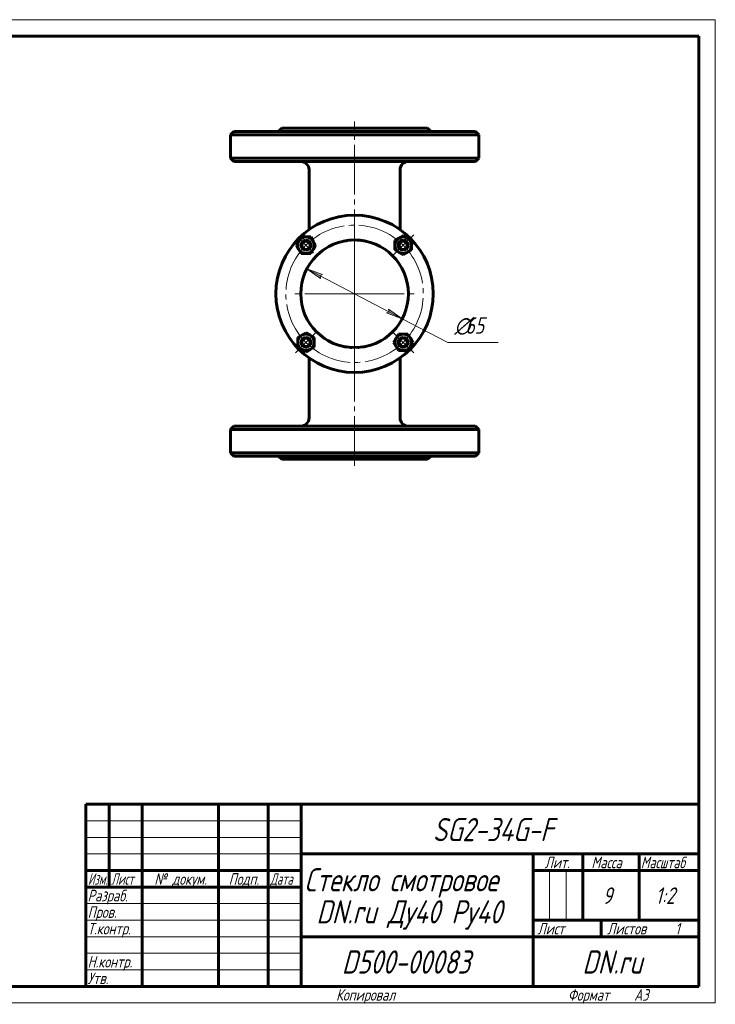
# Model space of a CAD drawing. Header units: millimetres. Extents: x 0 to 420, y 0 to 297.
# Tile 3 of 3: x 210 to 420, y 0 to 297. Entities that reach past the tile are written whole.
import ezdxf

# ---------------------------------------------------------------- set-up
doc = ezdxf.new("R2010")
doc.units = ezdxf.units.MM
for name, pattern in [('K5LT_AXLED', [19.5, 15, -1.5, 1.5, -1.5]), ('K5LT_BASIC', [0]), ('K5LT_THIN', [0])]:
    doc.linetypes.add(name, pattern=pattern)
doc.layers.add('Системный слой', color=7, linetype='Continuous')
doc.layers.add('Системный слой (1)', color=7, linetype='Continuous', true_color=0x6c6c6c)
doc.styles.add('KDIMTEXTSTYLE', font='GOST_AU.SHX', dxfattribs={"width": 0.96, "oblique": 15, "height": 5})
doc.styles.add('KTEXTSTYLE', font='GOST_AU.SHX', dxfattribs={"width": 0.96, "height": 5})
doc.dimstyles.new('KDIMSTYLE (0.50)', dxfattribs={"dimtxt": 5, "dimasz": 1, "dimexe": 2, "dimexo": 0, "dimgap": 1, "dimtad": 1, "dimlfac": 2, "dimtxsty": 'KDIMTEXTSTYLE', "dimsah": 1, "dimcen": 0, "dimdle": 1, "dimadec": 0, "dimazin": 0, "dimtfac": 0.667, "dimtmove": 0, "dimatfit": 3, "dimfxl": 1, "dimtvp": 1, "dimtolj": 1, "dimtzin": 0, "dimarcsym": 0})

# ---------------------------------------------------------------- blocks, each defined once
blk = doc.blocks.new('U48')
at = {"layer": 'Системный слой (1)', "linetype": 'K5LT_BASIC', "lineweight": 60}
for p, q in [((308.11, 198.23), (307.76, 198.3)), ((308.46, 198.17), (308.11, 198.23)), ((308.82, 198.11), (308.46, 198.17))]:
    blk.add_line(p, q, dxfattribs=at)
blk = doc.blocks.new('U49')
at = {"layer": 'Системный слой (1)', "linetype": 'K5LT_BASIC', "lineweight": 60}
for p, q in [((303.46, 199.86), (303.07, 200.08)), ((303.87, 199.65), (303.46, 199.86)), ((304.32, 199.44), (303.87, 199.65))]:
    blk.add_line(p, q, dxfattribs=at)
blk = doc.blocks.new('U50')
at = {"layer": 'Системный слой (1)', "linetype": 'K5LT_BASIC', "lineweight": 60}
for p, q in [((308.11, 198.23), (307.76, 198.3)), ((308.46, 198.17), (308.11, 198.23)), ((308.82, 198.11), (308.46, 198.17))]:
    blk.add_line(p, q, dxfattribs=at)
blk = doc.blocks.new('U51')
at = {"layer": 'Системный слой (1)', "linetype": 'K5LT_BASIC', "lineweight": 60}
for p, q in [((303.46, 199.86), (303.07, 200.08)), ((303.87, 199.65), (303.46, 199.86)), ((304.32, 199.44), (303.87, 199.65))]:
    blk.add_line(p, q, dxfattribs=at)
blk = doc.blocks.new('U52')
at = {"layer": 'Системный слой (1)', "linetype": 'K5LT_BASIC', "lineweight": 60}
for p, q in [((309.93, 198), (309.77, 198.01)), ((310.09, 197.99), (309.93, 198)), ((310.24, 197.98), (310.09, 197.99)), ((312.23, 197.99), (312.12, 197.99)), ((312.33, 198), (312.23, 197.99)), ((312.43, 198.01), (312.33, 198))]:
    blk.add_line(p, q, dxfattribs=at)
blk = doc.blocks.new('U53')
at = {"layer": 'Системный слой (1)', "linetype": 'K5LT_BASIC', "lineweight": 60}
for p, q in [((309.93, 198), (309.77, 198.01)), ((310.09, 197.99), (309.93, 198)), ((310.24, 197.98), (310.09, 197.99)), ((312.23, 197.99), (312.12, 197.99)), ((312.33, 198), (312.23, 197.99)), ((312.43, 198.01), (312.33, 198))]:
    blk.add_line(p, q, dxfattribs=at)
blk = doc.blocks.new('U54')
at = {"layer": 'Системный слой (1)', "linetype": 'K5LT_BASIC', "lineweight": 60}
for p, q in [((313.74, 198.17), (313.58, 198.14)), ((313.9, 198.2), (313.74, 198.17)), ((314.06, 198.23), (313.9, 198.2))]:
    blk.add_line(p, q, dxfattribs=at)
blk = doc.blocks.new('U55')
at = {"layer": 'Системный слой (1)', "linetype": 'K5LT_BASIC', "lineweight": 60}
for p, q in [((318.06, 199.52), (317.76, 199.38)), ((318.35, 199.66), (318.06, 199.52)), ((318.63, 199.81), (318.35, 199.66)), ((318.92, 199.96), (318.81, 199.9)), ((319.03, 200.02), (318.92, 199.96)), ((319.14, 200.08), (319.03, 200.02))]:
    blk.add_line(p, q, dxfattribs=at)
blk = doc.blocks.new('U56')
at = {"layer": 'Системный слой (1)', "linetype": 'K5LT_BASIC', "lineweight": 60}
for p, q in [((313.74, 198.17), (313.58, 198.14)), ((313.9, 198.2), (313.74, 198.17)), ((314.06, 198.23), (313.9, 198.2))]:
    blk.add_line(p, q, dxfattribs=at)
blk = doc.blocks.new('U57')
at = {"layer": 'Системный слой (1)', "linetype": 'K5LT_BASIC', "lineweight": 60}
for p, q in [((318.06, 199.52), (317.76, 199.38)), ((318.35, 199.66), (318.06, 199.52)), ((318.63, 199.81), (318.35, 199.66)), ((318.92, 199.96), (318.81, 199.9)), ((319.03, 200.02), (318.92, 199.96)), ((319.14, 200.08), (319.03, 200.02))]:
    blk.add_line(p, q, dxfattribs=at)
blk = doc.blocks.new('U58')
at = {"layer": 'Системный слой (1)', "linetype": 'K5LT_BASIC', "lineweight": 60}
for p, q in [((308.17, 230.19), (308.36, 230.22)), ((308.36, 230.22), (308.55, 230.25)), ((308.55, 230.25), (308.74, 230.28))]:
    blk.add_line(p, q, dxfattribs=at)
blk = doc.blocks.new('U59')
at = {"layer": 'Системный слой (1)', "linetype": 'K5LT_BASIC', "lineweight": 60}
for p, q in [((309.77, 230.4), (309.86, 230.41)), ((309.86, 230.41), (309.96, 230.41)), ((309.96, 230.41), (310.06, 230.42)), ((311.81, 230.44), (312.02, 230.43)), ((312.02, 230.43), (312.24, 230.41)), ((312.24, 230.41), (312.45, 230.4))]:
    blk.add_line(p, q, dxfattribs=at)
blk = doc.blocks.new('U60')
at = {"layer": 'Системный слой (1)', "linetype": 'K5LT_BASIC', "lineweight": 60}
for p, q in [((313.38, 230.29), (313.75, 230.24)), ((313.75, 230.24), (314.11, 230.17)), ((314.11, 230.17), (314.47, 230.1))]:
    blk.add_line(p, q, dxfattribs=at)
blk = doc.blocks.new('U61')
at = {"layer": 'Системный слой (1)', "linetype": 'K5LT_BASIC', "lineweight": 60}
for p, q in [((313.38, 230.29), (313.75, 230.24)), ((313.75, 230.24), (314.11, 230.17)), ((314.11, 230.17), (314.47, 230.1))]:
    blk.add_line(p, q, dxfattribs=at)
blk = doc.blocks.new('U62')
at = {"layer": 'Системный слой (1)', "linetype": 'K5LT_BASIC', "lineweight": 60}
for p, q in [((309.77, 230.4), (309.86, 230.41)), ((309.86, 230.41), (309.96, 230.41)), ((309.96, 230.41), (310.06, 230.42)), ((311.81, 230.44), (312.2, 230.42)), ((312.2, 230.42), (312.59, 230.39)), ((312.59, 230.39), (312.97, 230.35))]:
    blk.add_line(p, q, dxfattribs=at)
blk = doc.blocks.new('U63')
at = {"layer": 'Системный слой (1)', "linetype": 'K5LT_BASIC', "lineweight": 60}
for p, q in [((308.17, 230.19), (308.34, 230.22)), ((308.34, 230.22), (308.51, 230.25)), ((308.51, 230.25), (308.68, 230.27))]:
    blk.add_line(p, q, dxfattribs=at)
blk = doc.blocks.new('U64')
at = {"layer": 'Системный слой (1)', "linetype": 'K5LT_AXLED', "lineweight": 18}
for q in [(311.1, 232.95), (292.35, 214.2), (329.85, 214.2), (311.1, 195.45)]:
    blk.add_line((311.1, 214.2), q, dxfattribs=at)
blk = doc.blocks.new('D6')
at = {"layer": 'Системный слой (1)'}
for points in [[(301.43, 219.99), (296.69, 221.72), (300.82, 218.82), (300.68, 219.64)], [(325.51, 206.69), (321.38, 209.59), (321.52, 208.77), (320.77, 208.42)]]:
    blk.add_hatch(color=256, dxfattribs=at).paths.add_polyline_path(points)
at = {"layer": 'Системный слой (1)', "linetype": 'K5LT_THIN', "lineweight": 18}
for p, q in [((296.69, 221.72), (301.43, 219.99)), ((300.82, 218.82), (296.69, 221.72)), ((296.69, 221.72), (325.51, 206.69)), ((301.43, 219.99), (300.68, 219.64)), ((300.68, 219.64), (300.82, 218.82)), ((320.77, 208.42), (321.52, 208.77)), ((325.51, 206.69), (320.77, 208.42)), ((321.52, 208.77), (321.38, 209.59)), ((321.38, 209.59), (325.51, 206.69)), ((325.51, 206.69), (339.24, 199.53))]:
    blk.add_line(p, q, dxfattribs=at)
blk.add_wipeout([(341.24, 200.53), (341.24, 207.91), (352, 207.91), (352, 200.53)]).dxf.layer = 'Системный слой (1)'
blk.add_line((339.24, 199.53), (354.45, 199.53), dxfattribs=at)
at = {"layer": 'Системный слой (1)', "char_height": 5, "attachment_point": 1, "style": 'KTEXTSTYLE'}
for s, insert in [('\\H5.0;\\W1.000;\\Q15;\\Q15;\\W0.960;∅', (341.24, 207.12)), ('\\H5.0;\\W1.000;\\Q15;\\Q15;\\W0.960;65', (344.55, 207.12))]:
    blk.add_mtext(s, dxfattribs=dict(at, insert=insert))
blk = doc.blocks.new('KDIMARROW_01')
at = {"layer": 'Системный слой'}
blk.add_hatch(color=0, dxfattribs=at).paths.add_polyline_path([(0, 0), (-5, 0.66), (-4.5, 0), (-5, -0.66)])
at = {"layer": 'Системный слой', "color": 0, "linetype": 'K5LT_THIN', "lineweight": 18}
for p, q in [((-4.5, 0), (-5, 0.66)), ((-5, 0.66), (0, 0)), ((0, 0), (-5, -0.66)), ((-5, -0.66), (-4.5, 0))]:
    blk.add_line(p, q, dxfattribs=at)
at = {"layer": 'Системный слой (1)', "color": 0, "linetype": 'K5LT_THIN', "lineweight": 18}
blk.add_line((311.1, 214.2), (310.6, 214.2), dxfattribs=at)
blk = doc.blocks.new('U65')
at = {"layer": 'Системный слой (1)', "linetype": 'K5LT_AXLED', "lineweight": 18}
for p, q in [((325.77, 228.88), (328.95, 232.06)), ((296.43, 228.88), (294.13, 231.17)), ((298.72, 226.58), (296.43, 228.88)), ((322.59, 225.69), (325.77, 228.88)), ((299.61, 202.71), (296.43, 199.53)), ((322.59, 202.71), (325.77, 199.53)), ((296.43, 199.53), (293.24, 196.35)), ((325.77, 199.53), (328.95, 196.35))]:
    blk.add_line(p, q, dxfattribs=at)
for start, end in [(45, 135), (135, 225), (315, 45), (225, 315)]:
    blk.add_arc((311.1, 214.2), 20.75, start, end, dxfattribs=at)
blk = doc.blocks.new('U66')
at = {"linetype": 'K5LT_THIN', "lineweight": 18}
for p, q in [((0, 297), (420, 297)), ((420, 297), (420, 0)), ((230, 55), (295, 55)), ((230, 50), (295, 50)), ((230, 45), (295, 45)), ((369.96, 25), (369.96, 40)), ((374.98, 25), (374.98, 40)), ((230, 30), (295, 30)), ((230, 25), (295, 25)), ((230, 20), (295, 20)), ((230, 15), (295, 15)), ((230, 10), (295, 10)), ((420, 0), (0, 0))]:
    blk.add_line(p, q, dxfattribs=at)
at = {"linetype": 'K5LT_BASIC', "lineweight": 60}
for p, q in [((20, 292), (415, 292)), ((415, 292), (415, 5)), ((230, 60), (415, 60)), ((230, 5), (230, 60)), ((237, 35), (237, 60)), ((247, 5), (247, 60)), ((270, 5), (270, 60)), ((285, 5), (285, 60)), ((295, 5), (295, 60)), ((295, 45), (415, 45)), ((365, 5), (365, 45)), ((380, 25), (380, 45)), ((397, 25), (397, 45)), ((230, 40), (295, 40)), ((365, 40), (380, 40)), ((380, 40), (415, 40)), ((230, 35), (295, 35)), ((365, 25), (415, 25)), ((385.57, 20), (385.57, 25)), ((295, 20), (365, 20)), ((365, 20), (415, 20)), ((415, 5), (20, 5))]:
    blk.add_line(p, q, dxfattribs=at)
at = {"attachment_point": 1, "style": 'KTEXTSTYLE'}
for s, insert, char_height in [('\\H5.0;\\W1.000;\\Q15;\\Q15;\\W0.960;\\H7.00;SG2-34G-F', (334.74, 55.86), 7), ('\\H5.0;\\W1.000;\\Q15;\\Q15;\\W0.960;\\H3.50;Лит.', (368.47, 44.18), 3.5), ('\\H5.0;\\W1.000;\\Q15;\\Q15;\\W0.960;\\H3.50;Масса', (382.58, 44.18), 3.5), ('\\H5.0;\\W1.000;\\Q15;\\Q15;\\W0.926;\\H3.50;Масштаб', (397.52, 44.18), 3.5), ('\\H5.0;\\W1.000;\\Q15;\\Q15;\\W0.786;\\H3.50;Изм.', (230.62, 39.18), 3.5), ('\\H5.0;\\W1.000;\\Q15;\\Q15;\\W0.800;\\H3.50;Лист', (237.61, 39.18), 3.5), ('\\H5.0;\\W1.000;\\Q15;\\Q15;\\W0.960;\\H3.50;№ докум.', (250.63, 39.18), 3.5), ('\\H5.0;\\W1.000;\\Q15;\\Q15;\\W0.960;\\H3.50;Подп.', (273.1, 39.18), 3.5), ('\\H5.0;\\W1.000;\\Q15;\\Q15;\\W0.800;\\H3.50;Дата', (285.61, 39.18), 3.5), ('\\H5.0;\\W1.000;\\Q15;\\Q15;\\W0.960;\\H7.00;Стекло смотровое', (295.94, 40.69), 7), ('\\H5.0;\\W1.000;\\Q15;\\Q15;\\W0.960;\\H3.50;Разраб.', (230.5, 34.18), 3.5), ('\\H5.0;\\W1.000;\\Q15;\\Q15;\\W0.960;9', (386, 34.9), 5), ('\\H5.0;\\W1.000;\\Q15;\\Q15;\\W0.960;1:2', (401.92, 34.9), 5), ('\\H5.0;\\W1.000;\\Q15;\\Q15;\\W0.960;\\H7.00;DN.ru Ду40 Ру40', (299.56, 31.02), 7), ('\\H5.0;\\W1.000;\\Q15;\\Q15;\\W0.960;\\H3.50;Пров.', (230.5, 29.18), 3.5), ('\\H5.0;\\W1.000;\\Q15;\\Q15;\\W0.960;\\H3.50;Т.контр.', (230.5, 24.18), 3.5), ('\\H5.0;\\W1.000;\\Q15;\\Q15;\\W0.960;\\H3.50;Лист', (366.32, 24.18), 3.5), ('\\H5.0;\\W1.000;\\Q15;\\Q15;\\W0.960;\\H3.50;Листов', (387.36, 24.18), 3.5), ('\\H5.0;\\W1.000;\\Q15;\\Q15;\\W0.960;\\H3.50;1', (407.91, 24.18), 3.5), ('\\H5.0;\\W1.000;\\Q15;\\Q15;\\W0.960;\\H7.00;D500-00083', (307.24, 15.86), 7), ('\\H5.0;\\W1.000;\\Q15;\\Q15;\\W0.960;\\H7.00;DN.ru', (379.84, 15.86), 7), ('\\H5.0;\\W1.000;\\Q15;\\Q15;\\W0.960;\\H3.50;Н.контр.', (230.5, 14.18), 3.5), ('\\H5.0;\\W1.000;\\Q15;\\Q15;\\W0.960;\\H3.50;Утв.', (230.5, 9.18), 3.5), ('\\H5.0;\\W1.000;\\Q15;\\Q15;\\W0.960;\\H3.50;Копировал', (305.5, 4.18), 3.5), ('\\H5.0;\\W1.000;\\Q15;\\Q15;\\W0.960;\\H3.50;Формат', (375.5, 4.18), 3.5), ('\\H5.0;\\W1.000;\\Q15;\\Q15;\\W0.960;\\H3.50;A3', (395.5, 4.18), 3.5)]:
    blk.add_mtext(s, dxfattribs=dict(at, insert=insert, char_height=char_height))

msp = doc.modelspace()

# ---------------------------------------------------------------- linework, layer by layer
at = {"layer": 'Системный слой (1)', "linetype": 'K5LT_AXLED', "lineweight": 18}
for p, q in [((311.0993, 224.7016), (311.0993, 266.2041)), ((311.0993, 162.2041), (311.0993, 203.7066))]:
    msp.add_line(p, q, dxfattribs=at)
at = {"layer": 'Системный слой (1)', "linetype": 'K5LT_BASIC', "lineweight": 60}
for p, q in [((274.5993, 263.2041), (273.5993, 262.2041)), ((273.5993, 262.2041), (311.0993, 262.2041)), ((273.5993, 255.2041), (273.5993, 262.2041)), ((347.5993, 263.2041), (274.5993, 263.2041)), ((289.0993, 264.2041), (288.0993, 263.2041)), ((289.0993, 264.2041), (333.0993, 264.2041)), ((311.0993, 262.2041), (348.5993, 262.2041)), ((333.0993, 264.2041), (334.0993, 263.2041)), ((347.5993, 263.2041), (348.5993, 262.2041)), ((348.5993, 255.2041), (348.5993, 262.2041)), ((274.5993, 254.2041), (273.5993, 255.2041)), ((311.0993, 255.2041), (273.5993, 255.2041)), ((274.5993, 254.2041), (347.5993, 254.2041)), ((348.5993, 255.2041), (311.0993, 255.2041)), ((347.5993, 254.2041), (348.5993, 255.2041)), ((297.3493, 233.569), (297.3493, 251.7041)), ((324.8493, 233.569), (324.8493, 251.7041)), ((293.5401, 228.8765), (294.2617, 230.1265)), ((294.2617, 230.1265), (294.9834, 231.3765)), ((294.9834, 231.3765), (296.4268, 231.3765)), ((296.4268, 231.3765), (297.8702, 231.3765)), ((297.8702, 231.3765), (298.5919, 230.1265)), ((298.5919, 230.1265), (299.3136, 228.8765)), ((323.2717, 230.3199), (324.5217, 231.0416)), ((323.2717, 228.8765), (323.2717, 230.3199)), ((324.5217, 231.0416), (325.7717, 231.7633)), ((325.7717, 231.7633), (327.0217, 231.0416)), ((327.0217, 231.0416), (328.2717, 230.3199)), ((328.2717, 230.3199), (328.2717, 228.8765)), ((294.2617, 227.6265), (293.5401, 228.8765)), ((294.9834, 226.3765), (294.2617, 227.6265)), ((296.4268, 226.3765), (294.9834, 226.3765)), ((297.8702, 226.3765), (296.4268, 226.3765)), ((298.5919, 227.6265), (297.8702, 226.3765)), ((299.3136, 228.8765), (298.5919, 227.6265)), ((321.4616, 226.7215), (321.4525, 226.729)), ((323.2717, 227.4332), (323.2717, 228.8765)), ((324.5217, 226.7115), (323.2717, 227.4332)), ((325.7717, 225.9898), (324.5217, 226.7115)), ((327.0217, 226.7115), (325.7717, 225.9898)), ((328.2717, 227.4332), (327.0217, 226.7115)), ((328.2717, 228.8765), (328.2717, 227.4332)), ((295.1768, 201.6967), (296.4268, 202.4184)), ((296.4268, 202.4184), (297.6768, 201.6967)), ((293.9268, 200.975), (295.1768, 201.6967)), ((293.9268, 199.5316), (293.9268, 200.975)), ((293.9268, 198.0882), (293.9268, 199.5316)), ((297.6768, 201.6967), (298.9268, 200.975)), ((298.9268, 200.975), (298.9268, 199.5316)), ((298.9268, 199.5316), (298.9268, 198.0882)), ((321.4558, 201.6819), (321.4616, 201.6867)), ((322.885, 199.5316), (323.6067, 200.7816)), ((323.6067, 198.2816), (322.885, 199.5316)), ((323.6067, 200.7816), (324.3284, 202.0316)), ((324.3284, 202.0316), (325.7717, 202.0316)), ((325.7717, 202.0316), (327.2151, 202.0316)), ((327.2151, 202.0316), (327.9368, 200.7816)), ((327.9368, 200.7816), (328.6585, 199.5316)), ((328.6585, 199.5316), (327.9368, 198.2816)), ((295.1768, 197.3665), (293.9268, 198.0882)), ((296.4268, 196.6449), (295.1768, 197.3665)), ((297.6768, 197.3665), (296.4268, 196.6449)), ((298.9268, 198.0882), (297.6768, 197.3665)), ((324.3284, 197.0316), (323.6067, 198.2816)), ((325.7717, 197.0316), (324.3284, 197.0316)), ((327.2151, 197.0316), (325.7717, 197.0316)), ((327.9368, 198.2816), (327.2151, 197.0316)), ((297.3493, 176.7041), (297.3493, 194.8392)), ((324.8493, 176.7041), (324.8493, 194.8392)), ((274.5993, 174.2041), (273.5993, 173.2041)), ((273.5993, 173.2041), (311.0993, 173.2041)), ((273.5993, 166.2041), (273.5993, 173.2041)), ((347.5993, 174.2041), (274.5993, 174.2041)), ((311.0993, 173.2041), (348.5993, 173.2041)), ((347.5993, 174.2041), (348.5993, 173.2041)), ((348.5993, 166.2041), (348.5993, 173.2041)), ((274.5993, 165.2041), (273.5993, 166.2041)), ((311.0993, 166.2041), (273.5993, 166.2041)), ((274.5993, 165.2041), (347.5993, 165.2041)), ((289.0993, 164.2041), (288.0993, 165.2041)), ((289.0993, 164.2041), (333.0993, 164.2041)), ((348.5993, 166.2041), (311.0993, 166.2041)), ((333.0993, 164.2041), (334.0993, 165.2041)), ((347.5993, 165.2041), (348.5993, 166.2041))]:
    msp.add_line(p, q, dxfattribs=at)
for centre, radius in [((311.0993, 214.2041), 23.75), ((296.4268, 228.8765), 1.25), ((325.7717, 228.8765), 1.25), ((296.4268, 199.5316), 1.25), ((325.7717, 199.5316), 1.25)]:
    msp.add_circle(centre, radius, dxfattribs=at)
for centre, radius, start, end in [((294.8493, 251.7041), 2.5, 0, 90), ((327.3493, 251.7041), 2.5, 90, 180), ((296.4268, 228.8765), 2.5, 150, 210), ((296.4268, 228.8765), 2.5, 90, 150), ((311.0993, 214.2041), 16.25, 0, 270), ((296.4268, 228.8765), 1.5, 90, 270), ((296.4268, 228.8765), 2.5, 30, 90), ((296.4268, 228.8765), 1.5, 270, 90), ((296.4268, 228.8765), 2.5, 330, 30), ((325.7717, 228.8765), 2.5, 120, 180), ((325.7717, 228.8765), 1.5, 90, 270), ((325.7717, 228.8765), 2.5, 60, 120), ((325.7717, 228.8765), 1.5, 270, 90), ((325.7717, 228.8765), 2.5, 0, 60), ((296.4268, 228.8765), 2.5, 210, 270), ((296.4268, 228.8765), 2.5, 270, 330), ((300.0993, 227.4918), 1, 309.619126, 310.063496), ((325.7717, 228.8765), 2.5, 180, 240), ((325.7717, 228.8765), 2.5, 240, 300), ((325.7717, 228.8765), 2.5, 300, 0), ((311.0993, 214.2041), 16.25, 270, 0), ((296.4268, 199.5316), 2.5, 120, 180), ((296.4268, 199.5316), 2.5, 180, 240), ((296.4268, 199.5316), 1.5, 90, 270), ((296.4268, 199.5316), 2.5, 60, 120), ((296.4268, 199.5316), 1.5, 270, 90), ((296.4268, 199.5316), 2.5, 0, 60), ((296.4268, 199.5316), 2.5, 300, 0), ((300.0993, 200.9164), 1, 49.693384, 50.380874), ((325.7717, 199.5316), 2.5, 150, 210), ((325.7717, 199.5316), 2.5, 90, 150), ((325.7717, 199.5316), 1.5, 90, 270), ((325.7717, 199.5316), 2.5, 30, 90), ((325.7717, 199.5316), 1.5, 270, 90), ((325.7717, 199.5316), 2.5, 330, 30), ((296.4268, 199.5316), 2.5, 240, 300), ((325.7717, 199.5316), 2.5, 210, 270), ((325.7717, 199.5316), 2.5, 270, 330), ((294.8493, 176.7041), 2.5, 270, 0), ((327.3493, 176.7041), 2.5, 180, 270)]:
    msp.add_arc(centre, radius, start, end, dxfattribs=at)
for points, knots in [([(300.7426, 226.7261), (300.7423, 226.7259), (300.7427, 226.7262), (300.7429, 226.7264), (300.7429, 226.7264), (300.7432, 226.7267), (300.7432, 226.7267), (300.7448, 226.728), (300.7464, 226.7294), (300.7516, 226.7337), (300.7548, 226.7364), (300.763, 226.7431), (300.7678, 226.7471), (300.779, 226.7564), (300.7854, 226.7616), (300.7925, 226.7674)], [0, 0, 0, 0, 1.29900796, 1.29900796, 1.30037727, 1.30037727, 2.55764636, 2.55764636, 5.11529273, 5.11529273, 7.67293909, 7.67293909, 10.23058546, 10.23058546, 12.78823182, 12.78823182, 12.78823182, 12.78823182]), ([(300.7426, 226.7261), (300.7423, 226.7259), (300.7427, 226.7262), (300.7431, 226.7266), (300.7432, 226.7267), (300.7448, 226.728), (300.7464, 226.7294), (300.7516, 226.7337), (300.7548, 226.7364), (300.763, 226.7431), (300.7678, 226.7471), (300.779, 226.7564), (300.7854, 226.7616), (300.7925, 226.7674)], [0, 0, 0, 0, 1.30037724, 1.30037724, 2.55764637, 2.55764637, 5.11529273, 5.11529273, 7.6729391, 7.6729391, 10.23058547, 10.23058547, 12.78823184, 12.78823184, 12.78823184, 12.78823184]), ([(301.0224, 226.9523), (301.0522, 226.9758), (301.0841, 227.001), (301.1521, 227.054), (301.1882, 227.082), (301.2647, 227.1406), (301.305, 227.1712), (301.35, 227.2051), (301.3527, 227.2071), (301.3598, 227.2124), (301.3642, 227.2157), (301.3725, 227.2219), (301.3764, 227.2248), (301.3839, 227.2304), (301.3874, 227.2331), (301.3942, 227.2381), (301.3974, 227.2405), (301.4034, 227.245), (301.4063, 227.2471), (301.4117, 227.2512), (301.4143, 227.2531), (301.4192, 227.2567), (301.4215, 227.2585), (301.4259, 227.2617), (301.428, 227.2633), (301.4319, 227.2662), (301.4338, 227.2676), (301.4373, 227.2702), (301.439, 227.2714), (301.4422, 227.2738), (301.4437, 227.2749), (301.4465, 227.277), (301.4478, 227.278), (301.4504, 227.2798), (301.4516, 227.2807), (301.4539, 227.2824), (301.4549, 227.2832), (301.457, 227.2847), (301.4579, 227.2854), (301.4598, 227.2868), (301.4606, 227.2874), (301.4622, 227.2886), (301.463, 227.2892), (301.4645, 227.2902), (301.4652, 227.2907), (301.4665, 227.2918), (301.4672, 227.2923), (301.4683, 227.2931), (301.4687, 227.2934), (301.4697, 227.2941), (301.4704, 227.2946), (301.4722, 227.2959), (301.4734, 227.2968), (301.477, 227.2994), (301.4793, 227.3012), (301.4864, 227.3064), (301.4912, 227.3099), (301.5054, 227.3203), (301.515, 227.3273), (301.5439, 227.3484), (301.5635, 227.3627), (301.5975, 227.3872), (301.6118, 227.3975), (301.6262, 227.4078)], [0, 0, 0, 0, 5, 5, 10, 10, 15, 15, 15.31748501, 15.31748501, 15.82695899, 15.82695899, 16.2820882, 16.2820882, 16.68866952, 16.68866952, 17.05188146, 17.05188146, 17.37635016, 17.37635016, 17.66620831, 17.66620831, 17.92514776, 17.92514776, 18.15646656, 18.15646656, 18.36311095, 18.36311095, 18.54771291, 18.54771291, 18.71262369, 18.71262369, 18.85994369, 18.85994369, 18.99154931, 18.99154931, 19.10911677, 19.10911677, 19.21414349, 19.21414349, 19.30796719, 19.30796719, 19.39178286, 19.39178286, 19.46665805, 19.46665805, 19.54153324, 19.54153324, 19.5840299, 19.5840299, 19.65283399, 19.65283399, 19.78234758, 19.78234758, 20.03732745, 20.03732745, 20.54526355, 20.54526355, 21.55708845, 21.55708845, 23.57264366, 23.57264366, 25, 25, 25, 25]), ([(301.0224, 226.9523), (301.0522, 226.9758), (301.0841, 227.001), (301.1521, 227.054), (301.1882, 227.082), (301.2647, 227.1406), (301.305, 227.1712), (301.35, 227.2051), (301.3527, 227.2071), (301.3598, 227.2124), (301.3642, 227.2157), (301.3725, 227.2219), (301.3764, 227.2248), (301.3839, 227.2304), (301.3874, 227.2331), (301.3942, 227.2381), (301.3974, 227.2405), (301.4034, 227.245), (301.4063, 227.2471), (301.4117, 227.2512), (301.4143, 227.2531), (301.4192, 227.2567), (301.4215, 227.2585), (301.4259, 227.2617), (301.428, 227.2633), (301.4319, 227.2662), (301.4338, 227.2676), (301.4373, 227.2702), (301.439, 227.2714), (301.4422, 227.2738), (301.4437, 227.2749), (301.4465, 227.277), (301.4478, 227.278), (301.4504, 227.2798), (301.4516, 227.2807), (301.4539, 227.2824), (301.4549, 227.2832), (301.457, 227.2847), (301.4579, 227.2854), (301.4598, 227.2868), (301.4606, 227.2874), (301.4622, 227.2886), (301.463, 227.2892), (301.4645, 227.2902), (301.4652, 227.2907), (301.4665, 227.2918), (301.4672, 227.2923), (301.4683, 227.2931), (301.4687, 227.2934), (301.4697, 227.2941), (301.4704, 227.2946), (301.4722, 227.2959), (301.4734, 227.2968), (301.477, 227.2994), (301.4793, 227.3012), (301.4864, 227.3064), (301.4912, 227.3099), (301.5054, 227.3203), (301.515, 227.3273), (301.5439, 227.3484), (301.5635, 227.3627), (301.5975, 227.3872), (301.6118, 227.3975), (301.6262, 227.4078)], [0, 0, 0, 0, 5, 5, 10, 10, 15, 15, 15.31748501, 15.31748501, 15.82695899, 15.82695899, 16.28208821, 16.28208821, 16.68866952, 16.68866952, 17.05188146, 17.05188146, 17.37635016, 17.37635016, 17.66620831, 17.66620831, 17.92514776, 17.92514776, 18.15646656, 18.15646656, 18.36311095, 18.36311095, 18.54771291, 18.54771291, 18.71262369, 18.71262369, 18.85994369, 18.85994369, 18.99154931, 18.99154931, 19.10911677, 19.10911677, 19.21414349, 19.21414349, 19.30796719, 19.30796719, 19.39178286, 19.39178286, 19.46665805, 19.46665805, 19.54153324, 19.54153324, 19.5840299, 19.5840299, 19.65283399, 19.65283399, 19.78234758, 19.78234758, 20.03732745, 20.03732745, 20.54526355, 20.54526355, 21.55708845, 21.55708845, 23.57264366, 23.57264366, 25, 25, 25, 25]), ([(321.3446, 226.8179), (321.3473, 226.8158), (321.3499, 226.8137), (321.3567, 226.8081), (321.3608, 226.8048), (321.3712, 226.7963), (321.3773, 226.7913), (321.3936, 226.7779), (321.4031, 226.7701), (321.4208, 226.7555), (321.4287, 226.749), (321.4411, 226.7386), (321.4457, 226.7348), (321.451, 226.7303), (321.4517, 226.7298), (321.453, 226.7287), (321.4529, 226.7287), (321.4526, 226.729)], [0, 0, 0, 0, 0.51667779, 0.51667779, 1.37780743, 1.37780743, 2.75561486, 2.75561486, 5.3390038, 5.3390038, 8.30476091, 8.30476091, 11.27051802, 11.27051802, 13.59065535, 13.59065535, 14.82878554, 14.82878554, 14.82878554, 14.82878554]), ([(321.3446, 226.8179), (321.3473, 226.8158), (321.3499, 226.8137), (321.3567, 226.8081), (321.3608, 226.8048), (321.3712, 226.7963), (321.3773, 226.7913), (321.3936, 226.7779), (321.4031, 226.7701), (321.4208, 226.7555), (321.4287, 226.749), (321.4411, 226.7386), (321.4457, 226.7348), (321.451, 226.7303), (321.4517, 226.7298), (321.453, 226.7287), (321.4529, 226.7287), (321.4526, 226.729)], [0, 0, 0, 0, 0.51667779, 0.51667779, 1.37780743, 1.37780743, 2.75561486, 2.75561486, 5.3390038, 5.3390038, 8.30476091, 8.30476091, 11.27051802, 11.27051802, 13.59065536, 13.59065536, 14.82878554, 14.82878554, 14.82878554, 14.82878554]), ([(300.8609, 201.5845), (300.8582, 201.5867), (300.8555, 201.5889), (300.8484, 201.5946), (300.8442, 201.5981), (300.8334, 201.6069), (300.8271, 201.612), (300.8101, 201.6259), (300.8002, 201.6341), (300.7813, 201.6496), (300.7728, 201.6567), (300.7592, 201.668), (300.7542, 201.6722), (300.7479, 201.6775), (300.7472, 201.6781), (300.7456, 201.6794), (300.7457, 201.6794), (300.746, 201.6791)], [0, 0, 0, 0, 0.50246259, 0.50246259, 1.33990025, 1.33990025, 2.67980049, 2.67980049, 5.19211345, 5.19211345, 8.15881271, 8.15881271, 11.12551197, 11.12551197, 13.62483888, 13.62483888, 14.83349628, 14.83349628, 14.83349628, 14.83349628]), ([(300.8609, 201.5845), (300.8582, 201.5867), (300.8555, 201.5889), (300.8484, 201.5946), (300.8442, 201.5981), (300.8334, 201.6069), (300.8271, 201.612), (300.8101, 201.6259), (300.8002, 201.6341), (300.7813, 201.6496), (300.7728, 201.6567), (300.7592, 201.668), (300.7542, 201.6722), (300.7479, 201.6775), (300.7472, 201.6781), (300.7456, 201.6794), (300.7457, 201.6794), (300.746, 201.6791)], [0, 0, 0, 0, 0.50246259, 0.50246259, 1.33990025, 1.33990025, 2.67980049, 2.67980049, 5.19211345, 5.19211345, 8.15881271, 8.15881271, 11.12551197, 11.12551197, 13.62483888, 13.62483888, 14.83349628, 14.83349628, 14.83349628, 14.83349628]), ([(321.4561, 201.6821), (321.4563, 201.6823), (321.456, 201.682), (321.4556, 201.6817), (321.4555, 201.6816), (321.4541, 201.6804), (321.4525, 201.6791), (321.4478, 201.6751), (321.4447, 201.6726), (321.4371, 201.6663), (321.4326, 201.6626), (321.4221, 201.6539), (321.4162, 201.649), (321.4095, 201.6436)], [0, 0, 0, 0, 1.3309445, 1.3309445, 2.55630212, 2.55630212, 5.11260424, 5.11260424, 7.66890636, 7.66890636, 10.22520847, 10.22520847, 12.78151059, 12.78151059, 12.78151059, 12.78151059]), ([(321.4561, 201.6821), (321.4563, 201.6823), (321.456, 201.682), (321.4558, 201.6819), (321.4558, 201.6819), (321.4556, 201.6817), (321.4555, 201.6816), (321.4541, 201.6804), (321.4525, 201.6791), (321.4478, 201.6751), (321.4447, 201.6726), (321.4371, 201.6663), (321.4326, 201.6626), (321.4221, 201.6539), (321.4162, 201.649), (321.4095, 201.6436)], [0, 0, 0, 0, 1.33035878, 1.33035878, 1.33094446, 1.33094446, 2.55630212, 2.55630212, 5.11260424, 5.11260424, 7.66890636, 7.66890636, 10.22520849, 10.22520849, 12.78151061, 12.78151061, 12.78151061, 12.78151061])]:
    msp.add_open_spline(points, degree=3, knots=knots, dxfattribs=at)

# ---------------------------------------------------------------- block references
at = {"layer": 'Системный слой (1)'}
for name in ['U64', 'U58', 'U63', 'U59', 'U62', 'U60', 'U61', 'U49', 'U51', 'U55', 'U57', 'U48', 'U50', 'U52', 'U53', 'U54', 'U56']:
    msp.add_blockref(name, (0, 0), dxfattribs=at)

# ---------------------------------------------------------------- next in the draw order: dimensions: what is measured, and where the dimension line sits
dim = msp.add_diameter_dim_2p(p1=(282.2813, 229.2299), p2=(339.9172, 199.1783), dimstyle='KDIMSTYLE (0.50)', override={"dimtih": 1, "dimtoh": 1, "dimpost": '\\H5.0;\\W0.960;\\Q15;<>', "dimblk1": 'KDIMARROW_01', "dimblk2": 'KDIMARROW_01', "dimtol": 1, "dimtp": 0, "dimtm": 0, "dimtdec": 5, "dimtmove": 1, "dimatfit": 2, "dimtolj": 1}, dxfattribs=at)
dim.commit()
dim.dimension.update_dxf_attribs({"geometry": 'D6', "text_midpoint": (341.2395, 199.5316), "dimtype": 163})

# ---------------------------------------------------------------- next in the draw order: block references
msp.add_blockref('U66', (0, 0))
msp.add_blockref('U65', (0, 0), dxfattribs=at)

doc.saveas('drawing.dxf')
